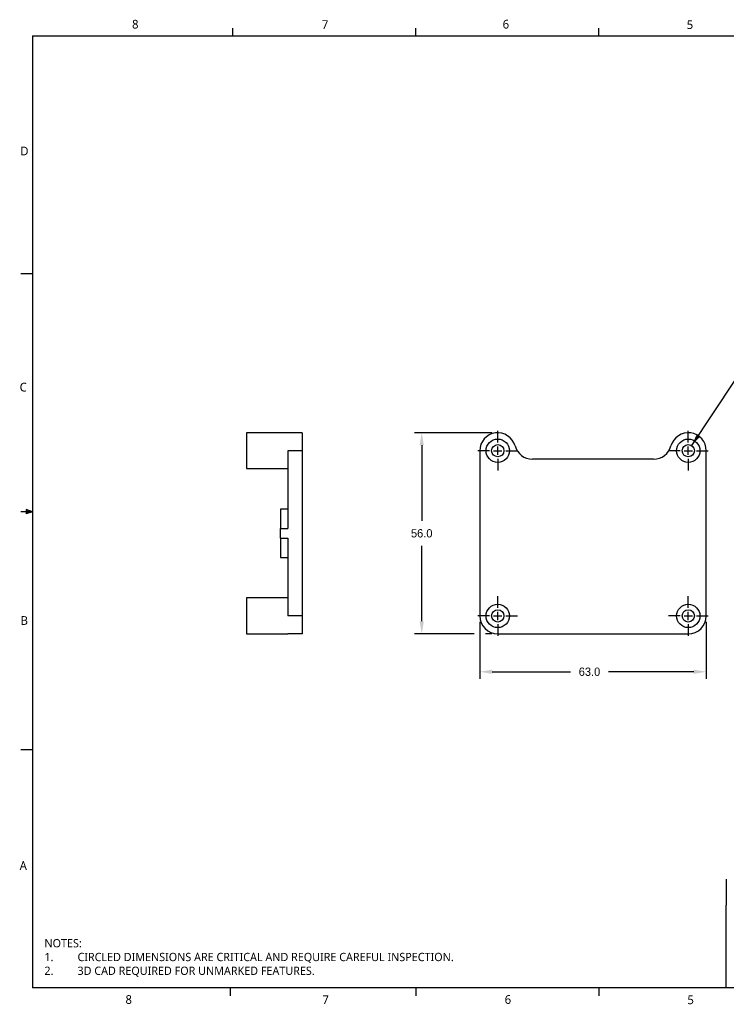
# Model space of a CAD drawing. Extents: x 0.3 to 17, y 0.1 to 10.9.
# Tile 1 of 2: x 0.3 to 8, y 0.1 to 10.9. Entities that reach past the tile are written whole.
import ezdxf

# ---------------------------------------------------------------- set-up
doc = ezdxf.new("R2010")
doc.units = 0
doc.header["$LTSCALE"] = 0.5
doc.header["$MEASUREMENT"] = 0
doc.header["$PDMODE"] = 33
doc.header["$PDSIZE"] = 0.03937
doc.linetypes.add('CENTER', pattern=[0.72, 0.45, -0.09, 0.09, -0.09])
doc.layers.get('DEFPOINTS').update_dxf_attribs({"linetype": 'CONTINUOUS'})
for name, color, linetype in [('ANNOTATION_LINES', 7, 'CONTINUOUS'), ('ANNOTATION_TEXT', 7, 'CONTINUOUS'), ('BORDER_FRAME', 7, 'CONTINUOUS'), ('CENTERMARKS', 7, 'CONTINUOUS'), ('SKETCHED_GEOMETRY', 7, 'CONTINUOUS'), ('TANGENT_LINES', 7, 'CONTINUOUS'), ('TITLE_BLOCK', 7, 'CONTINUOUS'), ('VISIBLE', 7, 'CONTINUOUS')]:
    doc.layers.add(name, color=color, linetype=linetype)
doc.styles.add('ONSHAPE-STANDARD', font='NotoSans-Regular.ttf')
doc.styles.add('ONSHAPE-STANDARD-DIMENSION', font='txt')
doc.styles.add('ONSHAPE-STANDARD-NOTESTYLE', font='Noto Sans', dxfattribs={"height": 0.090551})
doc.dimstyles.new('ONSHAPE-STANDARD$0', dxfattribs={"dimtxt": 0.090551, "dimasz": 0.137795, "dimexe": 0.07874, "dimexo": 0.062992, "dimgap": 0.090551, "dimtad": 0, "dimtih": 1, "dimtoh": 1, "dimdec": 1, "dimlfac": 25.4, "dimzin": 7, "dimtxsty": 'ONSHAPE-STANDARD-DIMENSION', "dimcen": 0.09, "dimclrd": 7, "dimclre": 7, "dimclrt": 7, "dimadec": 1, "dimazin": 3, "dimtfac": 1, "dimtdec": 1, "dimtofl": 0, "dimtmove": 0, "dimatfit": 3, "dimtolj": 1, "dimtzin": 7})

# ---------------------------------------------------------------- blocks, each defined once
blk = doc.blocks.new('*D3')
at = {"layer": 'ANNOTATION_TEXT', "color": 7}
for p, q in [((5.291, 4.296), (5.291, 3.668)), ((7.771, 4.296), (7.771, 3.668)), ((5.428, 3.747), (6.283, 3.747)), ((7.633, 3.747), (6.702, 3.747))]:
    blk.add_line(p, q, dxfattribs=at)
for points in [[(5.428, 3.77), (5.428, 3.724), (5.291, 3.747)], [(7.633, 3.724), (7.633, 3.77), (7.771, 3.747)]]:
    blk.add_solid(points, dxfattribs=at)
at = {"layer": 'DEFPOINTS', "color": 0}
for p in [(5.291, 4.359), (7.771, 4.359), (5.291, 3.747)]:
    blk.add_point(p, dxfattribs=at)
at = {"layer": 'ANNOTATION_TEXT', "color": 7, "insert": (6.492, 3.747), "char_height": 0.0906, "attachment_point": 5, "style": 'ONSHAPE-STANDARD-DIMENSION'}
blk.add_mtext('\\A1;63.0', dxfattribs=at)
blk = doc.blocks.new('*D4')
at = {"layer": 'ANNOTATION_TEXT', "color": 7}
for p, q in [((5.424, 6.367), (4.577, 6.367)), ((4.655, 6.229), (4.655, 5.402)), ((4.655, 4.3), (4.655, 5.127)), ((5.228, 4.162), (4.577, 4.162)), ((5.424, 4.162), (5.353, 4.162))]:
    blk.add_line(p, q, dxfattribs=at)
for points in [[(4.678, 6.229), (4.632, 6.229), (4.655, 6.367)], [(4.632, 4.3), (4.678, 4.3), (4.655, 4.162)]]:
    blk.add_solid(points, dxfattribs=at)
at = {"layer": 'DEFPOINTS', "color": 0}
for p in [(4.655, 6.367), (5.487, 6.367), (5.487, 4.162)]:
    blk.add_point(p, dxfattribs=at)
at = {"layer": 'ANNOTATION_TEXT', "color": 7, "insert": (4.655, 5.264), "char_height": 0.0906, "attachment_point": 5, "style": 'ONSHAPE-STANDARD-DIMENSION'}
blk.add_mtext('\\A1;56.0', dxfattribs=at)

msp = doc.modelspace()

# ---------------------------------------------------------------- linework, layer by layer
at = {"layer": 'ANNOTATION_LINES'}
msp.add_line((7.611, 6.2258, -0.0295), (8.0789, 6.9325, 0.0295), dxfattribs=at)
msp.add_solid([(7.7062, 6.328), (7.611, 6.2258), (7.6679, 6.3534)], dxfattribs=at)
at = {"layer": 'BORDER_FRAME'}
for p, q in [((2.5875, 10.7165), (2.5875, 10.8028)), ((4.5911, 10.7165), (4.5911, 10.8028)), ((6.5947, 10.7165), (6.5947, 10.8028)), ((0.3928, 10.7165), (0.3928, 0.2823)), ((0.3928, 10.7165), (16.846, 10.7165)), ((0.3924, 8.1073), (0.2652, 8.1073)), ((0.3924, 5.4994), (0.324, 5.5238)), ((0.324, 5.5238), (0.324, 5.4764)), ((0.3924, 5.4994), (0.324, 5.5086)), ((0.3924, 5.4994), (0.2652, 5.4994)), ((0.3924, 5.4994), (0.324, 5.4764)), ((0.3924, 5.4994), (0.324, 5.4889)), ((0.3924, 2.8915), (0.2652, 2.8915)), ((16.846, 0.2823), (0.3928, 0.2823)), ((2.5559, 0.2795), (2.5559, 0.1959)), ((4.5911, 0.2822), (4.5911, 0.1959)), ((6.5947, 0.2822), (6.5947, 0.1959))]:
    msp.add_line(p, q, dxfattribs=at)
at = {"layer": 'CENTERMARKS', "linetype": 'CENTER'}
for p, q in [((5.4874, 6.26), (5.4874, 6.388)), ((7.5741, 6.26), (7.5741, 6.388)), ((5.3974, 6.17), (5.2695, 6.17)), ((5.5774, 6.17), (5.7054, 6.17)), ((7.4841, 6.17), (7.3561, 6.17)), ((7.6641, 6.17), (7.792, 6.17)), ((5.4874, 6.08), (5.4874, 5.952)), ((7.5741, 6.08), (7.5741, 5.952)), ((5.4874, 4.449), (5.4874, 4.5769)), ((7.5741, 4.449), (7.5741, 4.5769)), ((5.3974, 4.359), (5.2695, 4.359)), ((5.5774, 4.359), (5.7054, 4.359)), ((7.4841, 4.359), (7.3561, 4.359)), ((7.6641, 4.359), (7.792, 4.359)), ((5.4874, 4.269), (5.4874, 4.141)), ((7.5741, 4.269), (7.5741, 4.141))]:
    msp.add_line(p, q, dxfattribs=at)
at = {"layer": 'CENTERMARKS', "linetype": 'CONTINUOUS'}
for p, q in [((5.4424, 6.17), (5.5324, 6.17)), ((5.4874, 6.125), (5.4874, 6.215)), ((7.5291, 6.17), (7.6191, 6.17)), ((7.5741, 6.125), (7.5741, 6.215)), ((5.4424, 4.359), (5.5324, 4.359)), ((5.4874, 4.314), (5.4874, 4.404)), ((7.5291, 4.359), (7.6191, 4.359)), ((7.5741, 4.314), (7.5741, 4.404))]:
    msp.add_line(p, q, dxfattribs=at)
at = {"layer": 'TANGENT_LINES'}
for p, q in [((3.3459, 6.17), (3.1884, 6.17)), ((3.1096, 5.3167), (3.1884, 5.3167)), ((3.1096, 5.2123), (3.1884, 5.2123)), ((3.3459, 4.359), (3.1884, 4.359))]:
    msp.add_line(p, q, dxfattribs=at)
at = {"layer": 'TITLE_BLOCK'}
for p in [(7.9901, 1.4739), (7.9901, 0.2821)]:
    msp.add_line(p, (7.9901, 1.1878), dxfattribs=at)
at = {"layer": 'VISIBLE'}
for p, q in [((3.3459, 6.3669), (2.7356, 6.3669)), ((2.7356, 6.3669), (2.7356, 5.9731)), ((3.3459, 6.3669), (3.3459, 6.17)), ((3.1884, 6.17), (3.1884, 5.3167)), ((3.3459, 6.17), (3.3459, 4.359)), ((5.2906, 6.17), (5.2906, 4.359)), ((7.7709, 4.359), (7.7709, 6.17)), ((7.1944, 6.0775), (5.8671, 6.0775)), ((2.7356, 5.9731), (3.1884, 5.9731)), ((3.1884, 5.5302), (3.1096, 5.5302)), ((3.1096, 5.5302), (3.1096, 5.3167)), ((3.1096, 5.2123), (3.1096, 5.3167)), ((3.1096, 5.2123), (3.1096, 4.9987)), ((3.1884, 5.2123), (3.1884, 4.359)), ((3.1096, 4.9987), (3.1884, 4.9987)), ((3.1884, 4.5558), (2.7356, 4.5558)), ((2.7356, 4.5558), (2.7356, 4.1621)), ((3.3459, 4.359), (3.3459, 4.1621)), ((2.7356, 4.1621), (3.1884, 4.1621)), ((3.3459, 4.1621), (3.1884, 4.1621)), ((5.4874, 4.1621), (7.5741, 4.1621))]:
    msp.add_line(p, q, dxfattribs=at)
for centre, radius in [((5.4874, 6.17), 0.128), ((7.5741, 6.17), 0.128), ((5.4874, 6.17), 0.0669), ((7.5741, 6.17), 0.0669), ((5.4874, 4.359), 0.128), ((5.4874, 4.359), 0.0669), ((7.5741, 4.359), 0.128), ((7.5741, 4.359), 0.0669)]:
    msp.add_circle(centre, radius, dxfattribs=at)
for centre, start, end in [((5.4874, 6.17), 15.36695, 180), ((7.5741, 6.17), 0, 164.63305), ((5.8671, 6.2743), 195.36695, 270), ((7.1944, 6.2743), 270, 344.63305), ((5.4874, 4.359), 180, 270), ((7.5741, 4.359), 270, 0)]:
    msp.add_arc(centre, 0.1969, start, end, dxfattribs=at)

# ---------------------------------------------------------------- texts
at = {"layer": 'ANNOTATION_TEXT', "insert": (0.523, 0.817), "char_height": 0.090551, "width": 6.788272, "attachment_point": 1, "style": 'ONSHAPE-STANDARD-NOTESTYLE'}
msp.add_mtext('NOTES:\\P1.^ICIRCLED DIMENSIONS ARE CRITICAL AND REQUIRE CAREFUL INSPECTION. \\P2.^I3D CAD REQUIRED FOR UNMARKED FEATURES. ', dxfattribs=at)
at = {"layer": 'BORDER_FRAME', "char_height": 0.0954, "attachment_point": 1, "style": 'ONSHAPE-STANDARD'}
for s, insert in [('8', (1.4826, 10.8922)), ('7', (3.5606, 10.8887)), ('6', (5.541, 10.8924)), ('5', (7.5568, 10.8876)), ('D', (0.2582, 9.5022)), ('C', (0.2518, 6.9147)), ('B', (0.262, 4.3568)), ('8', (1.4107, 0.202)), ('7', (3.5672, 0.202)), ('6', (5.5633, 0.2024)), ('5', (7.5644, 0.1993))]:
    msp.add_mtext(s, dxfattribs=dict(at, insert=insert))
at = {"layer": 'SKETCHED_GEOMETRY', "insert": (0.252, 1.6708), "char_height": 0.0954, "attachment_point": 1, "style": 'ONSHAPE-STANDARD'}
msp.add_mtext('A', dxfattribs=at)

# ---------------------------------------------------------------- dimensions: what is measured, and where the dimension line sits
at = {"layer": 'ANNOTATION_TEXT'}
dim = msp.add_linear_dim(base=(4.6554, 6.3669), p1=(5.4874, 4.1621, 0.0591), p2=(5.4874, 6.3669, 0.0591), angle=90, dimstyle='ONSHAPE-STANDARD$0', override={"dimlfac": 25.4, "dimpost": ''}, dxfattribs=at)
dim.commit()
dim.dimension.update_dxf_attribs({"geometry": '*D4', "text_midpoint": (4.6554, 5.2645)})
dim = msp.add_linear_dim(base=(5.2906, 3.7468), p1=(7.7709, 4.359, 0.0591), p2=(5.2906, 4.359, 0.0591), dimstyle='ONSHAPE-STANDARD$0', override={"dimlfac": 25.4, "dimpost": ''}, dxfattribs=at)
dim.commit()
dim.dimension.update_dxf_attribs({"geometry": '*D3', "text_midpoint": (6.4924, 3.7468), "dimtype": 160})

doc.saveas('drawing.dxf')
